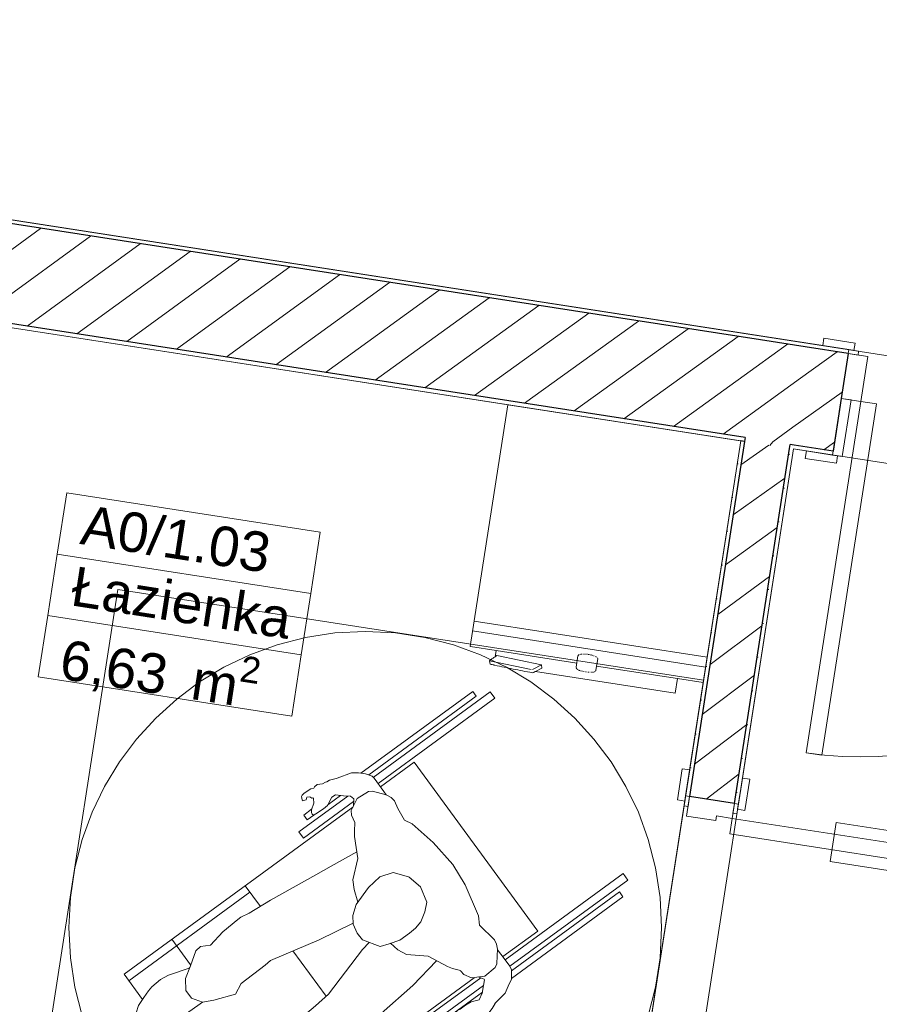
# Model space of a CAD drawing. Header units: metres. Extents: x 5509548 to 5517943, y 5680530 to 5684871.
# Tile 114 of 124: x 5516186.19 to 5516188.37, y 5683290.83 to 5683293.32. Entities that reach past the tile are written whole.
import ezdxf

# ---------------------------------------------------------------- set-up
doc = ezdxf.new("R2010")
doc.units = ezdxf.units.M
doc.linetypes.add('Przerywana', pattern=[240, 120, -120])
for name, color, linetype in [('Nowe_A-Armatura', 7, 'CONTINUOUS'), ('Nowe_A-Niepełnosprawni', 7, 'CONTINUOUS'), ('Nowe_A-Strefy-Parter', 7, 'CONTINUOUS'), ('Nowe_A-Ściany-Działowe', 7, 'CONTINUOUS'), ('Nowe_A-Ściany-Wewnętrzne', 7, 'CONTINUOUS'), ('Nowe_Drzwi Archicad', 7, 'CONTINUOUS')]:
    doc.layers.add(name, color=color, linetype=linetype)
for name, color, linetype, lineweight in [('Nowe_A-Armatura_Nr_pióra__2', 8, 'CONTINUOUS', 13), ('Nowe_A-Niepełnosprawni_Nr_pióra__4', 7, 'CONTINUOUS', 13), ('Nowe_A-Ściany-Działowe_Nr_pióra__27', 7, 'CONTINUOUS', 25), ('Nowe_A-Ściany-Działowe_Nr_pióra__47', 7, 'CONTINUOUS', 15), ('Nowe_A-Ściany-Wewnętrzne_Nr_pióra__27', 7, 'CONTINUOUS', 25), ('Nowe_A-Ściany-Wewnętrzne_Nr_pióra__47', 7, 'CONTINUOUS', 15), ('Nowe_Drzwi Archicad_Nr_pióra__20', 1, 'CONTINUOUS', 13), ('Nowe_Drzwi Archicad_Nr_pióra__23', 7, 'CONTINUOUS', 15), ('Nowe_Drzwi Archicad_Nr_pióra__27', 7, 'CONTINUOUS', 25), ('Nowe_Drzwi Archicad_Nr_pióra__3', 7, 'CONTINUOUS', 13), ('Nowe_Drzwi Archicad_Nr_pióra__47', 7, 'CONTINUOUS', 15), ('Nowe_Metryczki pomieszczeń Archicada_Nr_pióra__6', 5, 'CONTINUOUS', 13)]:
    doc.layers.add(name, color=color, linetype=linetype, lineweight=lineweight)
for name, color, linetype, lineweight, true_color in [('Nowe_A-Niepełnosprawni_Nr_pióra__78', 7, 'CONTINUOUS', 13, 0x00bb5e), ('Nowe_A-Strefy-Parter_Nr_pióra__94', 7, 'CONTINUOUS', 13, 0xe4ad2c), ('Nowe_A-Wentylacja-Mechaniczna-0-5_Nr_pióra__78', 7, 'CONTINUOUS', 13, 0x00bb5e)]:
    doc.layers.add(name, color=color, linetype=linetype, lineweight=lineweight, true_color=true_color)
doc.styles.add('STYL_AUTOMATYCZNY_1', font='arial.ttf')
pattern_1 = [(0, (0, 0), (0, 86.60254037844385), [0, -50]), (0, (25, 43.30126941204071), (0, 86.60254037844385), [0, -50])]
pattern_2 = [(45, (0, 0), (-63.63960862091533, 63.63960862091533), [])]

# ---------------------------------------------------------------- blocks, each defined once
blk = doc.blocks.new('Łazienka_A0_1.03_22', base_point=(73199.55666119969, -110304.7415930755))
at = {"layer": 'Nowe_Metryczki pomieszczeń Archicada_Nr_pióra__6', "color": 5, "linetype": 'Continuous', "lineweight": 13}
for p, q in [((72875.06916119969, -110069.0270930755), (73524.0441611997, -110069.0270930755)), ((72875.06916119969, -110226.1700930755), (72875.06916119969, -110069.0270930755)), ((73524.0441611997, -110069.0270930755), (73524.0441611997, -110226.1700930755)), ((73524.0441611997, -110226.1700930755), (72875.06916119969, -110226.1700930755)), ((72875.06916119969, -110226.1700930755), (73524.0441611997, -110226.1700930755)), ((72875.06916119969, -110383.3130930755), (72875.06916119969, -110226.1700930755)), ((73524.0441611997, -110226.1700930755), (73524.0441611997, -110383.3130930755)), ((73524.0441611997, -110383.3130930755), (72875.06916119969, -110383.3130930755)), ((72875.06916119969, -110383.3130930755), (73524.0441611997, -110383.3130930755)), ((72875.06916119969, -110540.4560930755), (72875.06916119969, -110383.3130930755)), ((73524.0441611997, -110383.3130930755), (73524.0441611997, -110540.4560930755)), ((73524.0441611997, -110540.4560930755), (72875.06916119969, -110540.4560930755))]:
    blk.add_line(p, q, dxfattribs=at)
at = {"layer": 'Nowe_Metryczki pomieszczeń Archicada_Nr_pióra__6', "color": 5, "lineweight": 13, "char_height": 100, "attachment_point": 1, "style": 'STYL_AUTOMATYCZNY_1'}
for s, insert in [('\\A1;{\\pql;\\pt0,2300;\\fArial|b0|i0|c238|p0;\\W1.000000;A0/1.03\\fArial|b0|i0|c238|p0;\\W1.000000;\\A1{\\H.66x;\\S^  ;}\\fArial|b0|i0|c238|p0;\\W1.000000;\\fArial|b0|i0|c238|p0;\\W1.000000;\\A1{\\H.66x;\\S^  ;}}', (72925.06916119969, -110091.8842349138)), ('\\A1;{\\pql;\\pt0,2300;\\fArial|b0|i0|c238|p0;\\W1.000000;Łazienka\\fArial|b0|i0|c238|p0;\\W1.000000;\\A1{\\H.66x;\\S^  ;}\\fArial|b0|i0|c238|p0;\\W1.000000;\\fArial|b0|i0|c238|p0;\\W1.000000;\\A1{\\H.66x;\\S^  ;}}', (72925.06916119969, -110249.0272349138)), ('\\A1;{\\pql;\\pt0,2300;\\fArial|b0|i0|c238|p0;\\W1.000000;6,63\\fArial|b0|i0|c238|p0;\\W1.000000;\\A1{\\H.66x;\\S^  ;}\\fArial|b0|i0|c238|p0;\\W1.000000; m\\fArial|b0|i0|c238|p0;\\W1.000000;\\A1{\\H.66x;\\S2^  ;}}', (72925.06916119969, -110407.5988062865))]:
    blk.add_mtext(s, dxfattribs=dict(at, insert=insert))
blk = doc.blocks.new('Drzwi 27')
at = {"layer": 'Nowe_Drzwi Archicad_Nr_pióra__23', "color": 7, "linetype": 'Continuous', "lineweight": 15}
for p, q in [((-450, 0), (-500, 0)), ((-500, 0), (-500, -115)), ((-450, -115), (-450, 0)), ((500, 0), (450, 0)), ((450, 0), (450, -115)), ((500, -115), (500, 0)), ((-500, -115), (-450, -115)), ((450, -115), (500, -115))]:
    blk.add_line(p, q, dxfattribs=at)
at = {"layer": 'Nowe_Drzwi Archicad_Nr_pióra__27', "color": 7, "linetype": 'Continuous', "lineweight": 25}
for p, q in [((-500, 0), (-500, 135)), ((-500, 0), (-500, 135)), ((500, 0), (500, 135)), ((500, 0), (500, 135)), ((-500, -115), (-500, 0)), ((-500, -115), (-500, 0)), ((500, -115), (500, 0)), ((500, -115), (500, 0))]:
    blk.add_line(p, q, dxfattribs=at)
at = {"layer": 'Nowe_Drzwi Archicad_Nr_pióra__3', "color": 7, "linetype": 'Continuous', "lineweight": 13}
for p, q in [((409.9999999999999, 0), (409.9999999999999, 899.9999999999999)), ((409.9999999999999, 899.9999999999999), (449.9999999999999, 899.9999999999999)), ((449.9999999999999, 899.9999999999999), (449.9999999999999, 0)), ((-487, 164), (-567, 164)), ((-567, 164), (-567, 145)), ((-487, 145), (-487, 164)), ((567, 164), (487, 164)), ((487, 164), (487, 145)), ((567, 145), (567, 164)), ((-567, 145), (-487, 145)), ((-475, 145), (-500, 145)), ((-500, 145), (-500, 0)), ((-475, 0), (-475, 145)), ((500, 145), (475, 145)), ((475, 145), (475, 0)), ((487, 145), (567, 145)), ((500, 0), (500, 145)), ((-500, 0), (-475, 0)), ((449.9999999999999, 0), (409.9999999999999, 0)), ((475, 0), (500, 0)), ((-475, -115), (-500, -115)), ((-500, -115), (-500, -125)), ((-475, -125), (-475, -115)), ((500, -115), (475, -115)), ((475, -115), (475, -125)), ((500, -125), (500, -115)), ((-487, -125), (-567, -125)), ((-567, -125), (-567, -144)), ((-567, -144), (-487, -144)), ((-500, -125), (-475, -125)), ((-487, -144), (-487, -125)), ((475, -125), (500, -125)), ((567, -125), (487, -125)), ((487, -125), (487, -144)), ((487, -144), (567, -144)), ((567, -144), (567, -125))]:
    blk.add_line(p, q, dxfattribs=at)
blk.add_arc((449.9999999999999, 0), 899.9999999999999, 90, 180, dxfattribs=at)
at = {"layer": 'Nowe_Drzwi Archicad_Nr_pióra__47', "color": 7, "linetype": 'Continuous', "lineweight": 15}
for p, q in [((-500, 145), (-567, 145)), ((-500, 145), (-567, 145)), ((500, 145), (567, 145)), ((500, 145), (567, 145)), ((-500, -125), (-500, -115)), ((-500, -125), (-500, -115)), ((-500, -125), (-500, -115)), ((500, -125), (500, -115)), ((500, -125), (500, -115)), ((500, -125), (500, -115)), ((-500, -125), (-567, -125)), ((-500, -125), (-567, -125)), ((500, -125), (567, -125)), ((500, -125), (567, -125))]:
    blk.add_line(p, q, dxfattribs=at)
blk = doc.blocks.new('Ściana_53', base_point=(70505.0721578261, -109542.5958496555))
at = {"layer": 'Nowe_A-Ściany-Wewnętrzne', "linetype": 'Continuous', "lineweight": 0, "true_color": 0x000000}
h = blk.add_hatch(dxfattribs=at)
h.set_pattern_fill('Tynk', color=18, style=0, pattern_type=2)
h.set_pattern_definition(pattern_1)
h.paths.add_polyline_path([(74775.07222000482, -109407.5958952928), (71740.07218493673, -109407.5958039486), (71740.07218493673, -109417.5958022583), (74775.07222000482, -109417.5958022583)])
h = blk.add_hatch(dxfattribs=at)
h.set_pattern_fill('Bloczki_ceramiczne', color=18, style=0, pattern_type=2)
h.set_pattern_definition(pattern_2)
h.paths.add_polyline_path([(72130.07224493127, -109667.5958496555), (74550.07224493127, -109667.5958496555), (74550.07224493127, -109417.5958496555), (72130.07224493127, -109417.5958496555)])
h = blk.add_hatch(dxfattribs=at)
h.set_pattern_fill('Bloczki_ceramiczne', color=18, style=0, pattern_type=2)
h.set_pattern_definition(pattern_2)
h.paths.add_polyline_path([(74550.07224493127, -109667.5958496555), (74665.07224493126, -109667.5958496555), (74665.07224493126, -109417.5958496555), (74550.07224493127, -109417.5958496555)])
h = blk.add_hatch(dxfattribs=at)
h.set_pattern_fill('Bloczki_ceramiczne', color=18, style=0, pattern_type=2)
h.set_pattern_definition(pattern_2)
h.paths.add_polyline_path([(74665.07224493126, -109667.5958520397), (74775.07223688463, -109667.5958520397), (74775.07223688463, -109417.5958571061), (74665.07224493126, -109417.5958571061)])
h = blk.add_hatch(dxfattribs=at)
h.set_pattern_fill('Tynk', color=18, style=0, pattern_type=2)
h.set_pattern_definition(pattern_1)
h.paths.add_polyline_path([(72140.07224493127, -109677.5958496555), (74550.07224493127, -109677.5958496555), (74550.07224493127, -109667.5958496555), (72140.07224493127, -109667.5958496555)])
h = blk.add_hatch(dxfattribs=at)
h.set_pattern_fill('Tynk', color=18, style=0, pattern_type=2)
h.set_pattern_definition(pattern_1)
h.paths.add_polyline_path([(74665.07224493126, -109677.5958496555), (74675.07224493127, -109677.5958496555), (74675.07224493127, -109667.5958496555), (74665.07224493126, -109667.5958496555)])
h = blk.add_hatch(dxfattribs=at)
h.set_pattern_fill('Tynk', color=18, style=0, pattern_type=2)
h.set_pattern_definition(pattern_1)
h.paths.add_polyline_path([(74775.07224820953, -109667.5958529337), (74675.07224493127, -109667.5958529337), (74675.07224493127, -109677.5958496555), (74775.07224820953, -109677.5958496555)])
at = {"layer": 'Nowe_A-Ściany-Wewnętrzne_Nr_pióra__27', "color": 7, "linetype": 'Continuous', "lineweight": 25}
for p, q in [((74550.07224493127, -109417.5958496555), (72130.07224493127, -109417.5958496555)), ((74665.07224493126, -109417.5958496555), (74550.07224493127, -109417.5958496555)), ((74775.07223688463, -109417.5958571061), (74665.07224493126, -109417.5958571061)), ((74775.07224493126, -109417.5958496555), (74775.07224493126, -109532.5958496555)), ((74775.07224493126, -109532.5958496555), (74775.07224493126, -109667.5958496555)), ((74550.07224493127, -109667.5958496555), (72140.07224493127, -109667.5958496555)), ((74550.07224493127, -109667.5958496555), (74550.07224493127, -109677.5958496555)), ((74675.07224493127, -109667.5958496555), (74665.07224493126, -109667.5958496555)), ((74665.07224493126, -109677.5958496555), (74665.07224493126, -109667.5958496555)), ((74775.07224820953, -109667.5958529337), (74675.07224493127, -109667.5958529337))]:
    blk.add_line(p, q, dxfattribs=at)
at = {"layer": 'Nowe_A-Ściany-Wewnętrzne_Nr_pióra__47', "color": 7, "linetype": 'Continuous', "lineweight": 15}
for p, q in [((74775.07224493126, -109407.5958496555), (74708.07224493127, -109407.5958496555)), ((74775.07224493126, -109407.5958496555), (74775.07224493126, -109417.5958496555)), ((74775.07224493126, -109407.5958496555), (74775.07224493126, -109417.5958496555)), ((74775.07224493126, -109677.5958496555), (74708.07224493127, -109677.5958496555))]:
    blk.add_line(p, q, dxfattribs=at)
at = {"layer": 'Nowe_A-Ściany-Wewnętrzne_Nr_pióra__47', "color": 7, "linetype": 'Continuous', "lineweight": 15, "flags": 128}
for points in [[(74775.07224161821, -109407.5958496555), (71740.07218493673, -109407.5958496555)], [(72140.07224493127, -109677.5958496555), (74550.07224493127, -109677.5958496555)], [(74675.07224493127, -109677.5958496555), (74775.07229839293, -109677.5958496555)]]:
    blk.add_lwpolyline(points, dxfattribs=at)
at = {"layer": 'Nowe_Drzwi Archicad', "color": 7, "linetype": 'Continuous', "lineweight": 13, "zscale": 1000, "rotation": 180}
blk.add_blockref('Drzwi 27', (75275.07224493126, -109532.5958496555), dxfattribs=at)
blk = doc.blocks.new('WSC Drzwi 26_2')
at = {"layer": 'Nowe_Drzwi Archicad_Nr_pióra__20', "color": 1, "linetype": 'Continuous', "lineweight": 13}
for p, q in [((391.9999999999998, 261.9999999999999), (391.9999999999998, 661.9999999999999)), ((391.9999999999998, 661.9999999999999), (491.9999999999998, 661.9999999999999)), ((491.9999999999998, 661.9999999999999), (491.9999999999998, 261.9999999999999)), ((641.9999999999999, 461.9999999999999), (577.0194036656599, 538.0071187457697)), ((641.9999999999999, 461.9999999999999), (543.6860703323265, 443.7262145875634)), ((491.9999999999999, 261.9999999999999), (391.9999999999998, 261.9999999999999))]:
    blk.add_line(p, q, dxfattribs=at)
for centre, start, end in [((541.9999999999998, 179.1572875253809), 70.52877936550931, 109.4712206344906), ((341.9999999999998, 744.8427124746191), 250.5287793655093, 289.4712206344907)]:
    blk.add_arc(centre, 300.0000000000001, start, end, dxfattribs=at)
at = {"layer": 'Nowe_Drzwi Archicad_Nr_pióra__23', "color": 7, "linetype": 'Continuous', "lineweight": 15}
for p, q in [((-462, 0), (-500, 0)), ((-500, 0), (-500, -115)), ((-462, -40), (-462, 0)), ((500, 0), (462, 0)), ((462, 0), (462, -40)), ((500, -115), (500, 0)), ((-450, -40), (-462, -40)), ((-450, -115), (-450, -40)), ((462, -40), (450, -40)), ((450, -40), (450, -115)), ((-500, -115), (-450, -115)), ((450, -115), (500, -115))]:
    blk.add_line(p, q, dxfattribs=at)
at = {"layer": 'Nowe_Drzwi Archicad_Nr_pióra__27', "color": 7, "linetype": 'Continuous', "lineweight": 25}
for p, q in [((-500, 0), (-500, -115)), ((-500, 0), (-500, -115)), ((500, 0), (500, -115)), ((500, 0), (500, -115))]:
    blk.add_line(p, q, dxfattribs=at)
at = {"layer": 'Nowe_Drzwi Archicad_Nr_pióra__3', "color": 7, "linetype": 'Continuous', "lineweight": 13}
for p, q in [((421.9999999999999, 0), (421.9999999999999, 923.9999999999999)), ((421.9999999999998, 923.9999999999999), (461.9999999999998, 923.9999999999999)), ((461.9999999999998, 923.9999999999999), (461.9999999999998, 0)), ((-567, 10), (-567, 29)), ((-567, 29), (-487, 29)), ((-487, 29), (-487, 10)), ((487, 29), (567, 29)), ((487, 10), (487, 29)), ((567, 29), (567, 10)), ((-487, 10), (-567, 10)), ((-500, 0), (-500, 10)), ((-500, 10), (-475, 10)), ((-475, 0), (-500, 0)), ((-475, 10), (-475, 0)), ((461.9999999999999, 0), (421.9999999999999, 0)), ((475, 0), (475, 10)), ((475, 10), (500, 10)), ((500, 0), (475, 0)), ((567, 10), (487, 10)), ((500, 10), (500, 0)), ((-500, -125), (-500, -115)), ((-500, -115), (-475, -115)), ((-475, -115), (-475, -125)), ((475, -125), (475, -115)), ((475, -115), (500, -115)), ((500, -115), (500, -125)), ((-567, -144), (-567, -125)), ((-567, -125), (-487, -125)), ((-487, -144), (-567, -144)), ((-475, -125), (-500, -125)), ((-487, -125), (-487, -144)), ((500, -125), (475, -125)), ((487, -125), (567, -125)), ((487, -144), (487, -125)), ((567, -144), (487, -144)), ((567, -125), (567, -144))]:
    blk.add_line(p, q, dxfattribs=at)
blk.add_arc((461.9999999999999, 0), 923.9999999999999, 90, 180, dxfattribs=at)
at = {"layer": 'Nowe_Drzwi Archicad_Nr_pióra__47', "color": 7, "linetype": 'Continuous', "lineweight": 15}
for p, q in [((-500, 10), (-567, 10)), ((-500, 10), (-567, 10)), ((-500, 10), (-500, 0)), ((-500, 10), (-500, 0)), ((-500, 10), (-500, 0)), ((500, 10), (500, 0)), ((500, 10), (500, 0)), ((500, 10), (500, 0)), ((500, 10), (567, 10)), ((500, 10), (567, 10)), ((-500, -115), (-500, -125)), ((-500, -115), (-500, -125)), ((500, -115), (500, -125)), ((500, -115), (500, -125)), ((-500, -125), (-567, -125)), ((-500, -125), (-567, -125)), ((500, -125), (567, -125)), ((500, -125), (567, -125))]:
    blk.add_line(p, q, dxfattribs=at)
blk = doc.blocks.new('Ściana_56', base_point=(74675.07224493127, -109542.5958496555))
at = {"layer": 'Nowe_A-Ściany-Działowe', "linetype": 'Continuous', "lineweight": 0, "true_color": 0x000000}
h = blk.add_hatch(dxfattribs=at)
h.set_pattern_fill('Tynk', color=18, style=0, pattern_type=2)
h.set_pattern_definition(pattern_1)
h.paths.add_polyline_path([(74550.07222481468, -109677.5958496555), (74540.07224493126, -109677.5958496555), (74540.07224493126, -110587.5958451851), (74550.07222481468, -110587.5958451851)])
h = blk.add_hatch(dxfattribs=at)
h.set_pattern_fill('Bloczki_ceramiczne', color=18, style=0, pattern_type=2)
h.set_pattern_definition(pattern_2)
h.paths.add_polyline_path([(74550.07224493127, -109677.5958496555), (74665.07224493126, -109677.5958496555), (74665.07224493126, -109667.5958496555), (74550.07224493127, -109667.5958496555)])
h = blk.add_hatch(dxfattribs=at)
h.set_pattern_fill('Bloczki_ceramiczne', color=18, style=0, pattern_type=2)
h.set_pattern_definition(pattern_2)
h.paths.add_polyline_path([(74550.07225148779, -109677.5958496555), (74550.07225148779, -110587.5958442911), (74665.07223658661, -110587.5958442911), (74665.07223658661, -109677.5958496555)])
h = blk.add_hatch(dxfattribs=at)
h.set_pattern_fill('Tynk', color=18, style=0, pattern_type=2)
h.set_pattern_definition(pattern_1)
h.paths.add_polyline_path([(74665.07224984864, -109677.5958496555), (74665.07224984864, -110587.5958483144), (74675.07223107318, -110587.5958483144), (74675.07223107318, -109677.5958496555)])
at = {"layer": 'Nowe_A-Ściany-Działowe_Nr_pióra__27', "color": 7, "linetype": 'Continuous', "lineweight": 25}
for p, q in [((74550.07225148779, -109677.5958496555), (74550.07225148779, -110587.5958442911)), ((74665.07223658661, -110587.5958442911), (74665.07223658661, -109677.5958496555)), ((74665.07224493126, -110587.5958496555), (74550.07224493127, -110587.5958496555))]:
    blk.add_line(p, q, dxfattribs=at)
at = {"layer": 'Nowe_A-Ściany-Działowe_Nr_pióra__27', "color": 7, "linetype": 'Continuous', "lineweight": 25, "flags": 128}
blk.add_lwpolyline([(74550.07224493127, -109677.5958496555), (74540.07224493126, -109677.5958496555)], dxfattribs=at)
at = {"layer": 'Nowe_A-Ściany-Działowe_Nr_pióra__47', "color": 7, "linetype": 'Continuous', "lineweight": 15}
for p, q in [((74540.07224493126, -110587.5958496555), (74540.07224493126, -110520.5958496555)), ((74675.07224493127, -110587.5958496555), (74675.07224493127, -110520.5958496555)), ((74550.07224493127, -110587.5958496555), (74540.07224493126, -110587.5958496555)), ((74675.07224493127, -110587.5958496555), (74665.07224493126, -110587.5958496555)), ((74675.07224493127, -110587.5958496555), (74665.07224493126, -110587.5958496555))]:
    blk.add_line(p, q, dxfattribs=at)
at = {"layer": 'Nowe_A-Ściany-Działowe_Nr_pióra__47', "color": 7, "linetype": 'Continuous', "lineweight": 15, "flags": 128}
for points in [[(74540.07224493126, -109677.5958496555), (74540.07224493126, -110587.5958368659)], [(74675.07224493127, -110587.5958368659), (74675.07224493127, -109677.5958496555)]]:
    blk.add_lwpolyline(points, dxfattribs=at)
at = {"layer": 'Nowe_A-Ściany-Wewnętrzne_Nr_pióra__27', "color": 7, "linetype": 'Continuous', "lineweight": 25}
for p, q in [((74550.07224493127, -109667.5958496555), (74550.07224493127, -109677.5958496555)), ((74665.07224493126, -109677.5958496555), (74665.07224493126, -109667.5958496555))]:
    blk.add_line(p, q, dxfattribs=at)
at = {"layer": 'Nowe_Drzwi Archicad', "color": 7, "linetype": 'Continuous', "lineweight": 13, "xscale": -1, "zscale": 1000, "rotation": 270}
blk.add_blockref('WSC Drzwi 26_2', (74665.07224493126, -111087.5958496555), dxfattribs=at)
blk = doc.blocks.new('Osoba na wózku 27')
at = {"layer": 'Nowe_A-Niepełnosprawni_Nr_pióra__4', "color": 7, "linetype": 'Continuous', "lineweight": 13}
for p, q in [((20, 819), (40, 819)), ((20, 452.603118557), (20, 819)), ((40, 452.930914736), (40, 819)), ((590, 819), (610, 819)), ((590, 449.449632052), (590, 819)), ((610, 449.220686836), (610, 819)), ((-7, 433.649183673), (-7, 784)), ((-7, 784), (8, 784)), ((8, 446.914785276), (8, 784)), ((637, 784), (622, 784)), ((622, 445.527585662), (622, 784)), ((637, 434.133278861), (637, 784)), ((50, 559), (580, 559)), ((50, 452.8544877), (50, 559)), ((580, 449.255503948), (580, 559)), ((242, 477.33), (172.94, 462.89)), ((242, 477.33), (316.8, 484.79)), ((316.8, 484.79), (376.81, 479.31)), ((376.81, 479.31), (459.99, 460.53)), ((15.35, 451.92), (0.68, 441.93)), ((15.35, 451.92), (23.11, 453.06)), ((23.11, 453.06), (64.97999999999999, 452.74)), ((46.77, 430.45), (74.7873820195, 452.389736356)), ((64.97999999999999, 452.74), (74.7873820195, 452.389736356)), ((74.7873820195, 452.389736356), (76.55000000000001, 453.77)), ((88.1, 458.85), (76.55000000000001, 453.77)), ((88.1, 458.85), (100.14, 460.84)), ((120.202113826, 456.198379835), (100.14, 460.84)), ((153.784345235, 452.049945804), (120.202113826, 456.198379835)), ((153.784345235, 452.049945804), (172.94, 462.89)), ((459.99, 460.53), (480.380943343, 448.449157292)), ((532.6800000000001, 457.02), (480.380943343, 448.449157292)), ((532.6800000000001, 457.02), (544.6800000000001, 454.85)), ((556.21, 449.56), (544.6800000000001, 454.85)), ((556.21, 449.56), (569.5971604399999, 438.680362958)), ((585.6, 449.5), (557.778476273, 448.285312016)), ((610.0600000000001, 449.22), (585.6, 449.5)), ((610.0600000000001, 449.22), (619.93, 447.1)), ((-21.7, 414.8200000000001), (-11.08, 429.25)), ((-11.08, 429.25), (0.68, 441.93)), ((46.77, 430.45), (41.82, 421.82)), ((569.5971604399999, 438.680362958), (585.5200000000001, 425.74)), ((590.31, 417.03), (585.5200000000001, 425.74)), ((638.9, 432.69), (619.93, 447.1)), ((648.28, 416.25), (638.9, 432.69)), ((-32.0441871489, 377.695576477), (-21.7, 414.8200000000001)), ((39.2, 387.97), (41.82, 421.82)), ((590.31, 417.03), (592.36, 383.12)), ((648.28, 416.25), (657.86, 399.01)), ((657.86, 399.01), (663.8199999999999, 362.87)), ((-40.18, 358.8), (-33.24, 375.4)), ((-32.0441871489, 377.695576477), (-33.24, 375.4)), ((24.53, 377.95), (13.07, 364.57)), ((34.8234519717, 380.535149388), (24.53, 377.95)), ((49.1754179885, 368.702676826), (34.8234519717, 380.535149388)), ((54.67, 358.09), (39.2, 387.97)), ((40, 376.267345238), (40, 219)), ((275.6, 376.16), (244.24, 350.76)), ((277.74, 376.89), (275.6, 376.16)), ((277.74, 376.89), (314.56, 385.12)), ((314.56, 385.12), (355.1, 375.28)), ((355.1, 375.28), (371.79, 357.21)), ((592.36, 383.12), (576.4, 353.48)), ((584.3902909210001, 368.319111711), (597.938708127, 377.729698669)), ((600.061564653, 376.826355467), (597.938708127, 377.729698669)), ((600.061564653, 376.826355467), (623.62, 352.74)), ((-40.4681028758, 351.20959731), (-41.45999999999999, 347.89)), ((-40.18, 358.8), (-40.4681028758, 351.20959731)), ((-0.598946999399, 348.890709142), (13.07, 364.57)), ((8, 358.754330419), (8, 318.473210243)), ((20, 219), (20, 372.661046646)), ((50, -351), (50, 366.110012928)), ((64.65, 351.65), (54.67, 358.09)), ((84.5898733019, 347.158370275), (64.65, 351.65)), ((244.24, 350.76), (232.76, 317.38)), ((385.92, 333.86), (371.79, 357.21)), ((557.74, 342.92), (576.4, 353.48)), ((580, -351), (580, 359.165714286)), ((590, 219), (590, 372.215556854)), ((610, 366.665202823), (610, 219)), ((622, 354.396294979), (622, 254)), ((623.62, 352.74), (632.904863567, 336.537585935)), ((663.731377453, 363.407385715), (669.74, 349.53)), ((678.43, 320.41), (669.74, 349.53)), ((-49.43, 327.26), (-43.03, 338.93)), ((-49.43, 327.26), (-48.48999999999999, 318.53)), ((-43.03, 338.93), (-41.45999999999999, 347.89)), ((-0.598946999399, 348.890709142), (-1.12, 338.46)), ((-1.12, 338.46), (8.8, 316.72)), ((84.5898733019, 347.158370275), (102.09, 333.97)), ((102.09, 333.97), (113.14, 325.82)), ((113.14, 325.82), (162.53, 299.61)), ((385.92, 333.86), (391.05, 312.98)), ((517.35, 321.02), (528.76, 328.99)), ((528.76, 328.99), (544.985287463, 341.8913279)), ((546.99, 341.74), (544.985287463, 341.8913279)), ((546.99, 341.74), (557.74, 342.92)), ((632.9200000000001, 336.47), (624.78, 317.45)), ((632.904863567, 336.537585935), (632.9200000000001, 336.47)), ((-51.23, 287.46), (-49.52, 307.84)), ((-47.1830966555, 315.043665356), (-49.52, 307.84)), ((-47.1830966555, 315.043665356), (-48.48999999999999, 318.53)), ((8.62, 280.92), (9.870000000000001, 303.52)), ((8.8, 316.72), (9.870000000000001, 303.52)), ((147.484676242, 307.594165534), (138.23, 233.54)), ((198.73, 257.28), (162.53, 299.61)), ((232.76, 317.38), (238.05, 278.23)), ((392.38, 293.97), (391.05, 312.98)), ((467.36, 297.04), (517.35, 321.02)), ((504.25, 221.81), (488.752593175, 307.301940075)), ((624.78, 317.45), (623.09, 300.27)), ((623.09, 300.27), (623.26, 283.39)), ((623.504809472, 304.486820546), (623.504809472, 306.95099857)), ((677.640369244, 303.87127709), (677.75, 303.97)), ((677.640369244, 303.87127709), (679.75, 297.08)), ((679.5, 310.72), (677.75, 303.97)), ((678.43, 320.41), (679.5, 310.72)), ((-51.23, 287.46), (-50.08, 280.53)), ((-50.08, 280.53), (-47.96, 277.36)), ((-40.27, 273.27), (-47.96, 277.36)), ((-38.29, 288.12), (-38.6321421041, 287.262678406)), ((-38.6321421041, 287.262678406), (-34.43, 282.25)), ((-34.6378373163, 293.716479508), (-38.29, 288.12)), ((-37.83000000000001, 272.96), (-34.43, 282.25)), ((-34.6378373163, 293.716479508), (-29.5, 296.41)), ((-28.3331354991, 298.246731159), (-29.5, 296.41)), ((-28.3331354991, 298.246731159), (-25.9686628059, 298.461308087)), ((-15.8377237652, 292.789334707), (-25.9686628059, 298.461308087)), ((-6.23, 277.5599999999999), (-15.8377237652, 292.789334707)), ((-7, 254), (-7, 278.780523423)), ((-6.23, 277.5599999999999), (-0.721015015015, 274.221221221)), ((3.8, 272.39), (-0.7210150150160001, 274.221221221)), ((7.57, 273.7), (8.39, 275.44)), ((8, 254), (8, 274.612435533)), ((8.39, 275.44), (8.62, 280.92)), ((254.5, 227.59), (238.05, 278.23)), ((392.38, 293.97), (391.89, 263.49)), ((431.32, 255.52), (467.36, 297.04)), ((623.361667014, 281.348360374), (621.99, 279.59)), ((621.99, 279.59), (623.17, 267.88)), ((623.361667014, 281.348360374), (623.26, 283.39)), ((634.7199999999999, 269.16), (639.51, 274.35)), ((639.51, 274.35), (643.661094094, 284.298311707)), ((654.370161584, 289.500311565), (643.661094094, 284.298311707)), ((657.800435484, 289.482867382), (654.370161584, 289.500311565)), ((657.83, 289.37), (657.800435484, 289.482867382)), ((657.83, 289.37), (663.65, 284.68)), ((663.65, 284.68), (668.1492803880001, 280.918101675)), ((667.23, 278.36), (665.9399999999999, 271.43)), ((668.330603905, 279.496195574), (667.23, 278.36)), ((668.03, 280.08), (668.1492803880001, 280.918101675)), ((668.03, 280.08), (668.330603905, 279.496195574)), ((679.75, 297.08), (679.542983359, 292.460941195)), ((679.542983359, 292.460941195), (682.57, 286.7)), ((681.67, 274.1), (682.37, 283.09)), ((682.57, 286.7), (682.37, 283.09)), ((-40.27, 273.27), (-37.83000000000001, 272.96)), ((-7, 254), (8, 254)), ((7.57, 273.7), (3.8, 272.39)), ((220.35, 246.06), (198.73, 257.28)), ((383.71, 236.47), (391.89, 263.49)), ((431.32, 255.52), (409.39, 244.64)), ((622, 254), (637, 254)), ((628.3100000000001, 266.25), (623.17, 267.88)), ((634.7199999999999, 269.16), (628.3100000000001, 266.25)), ((637, 254), (637, 271.630395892)), ((665.9399999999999, 271.43), (669.43, 265.96)), ((669.43, 265.96), (671.41, 266.28)), ((679.18, 270.38), (671.41, 266.28)), ((679.18, 270.38), (681.67, 274.1)), ((133.25, 189.91), (138.23, 233.54)), ((252.308849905, 234.335279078), (220.35, 246.06)), ((254.5, 227.59), (271.547202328, 204.172820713)), ((375.9, 213.7), (383.71, 236.47)), ((409.39, 244.64), (384.619002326, 239.472596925)), ((40, 219), (20, 219)), ((262.77, 222.87), (262.427536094, 223.745780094)), ((271.547202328, 204.172820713), (289.79, 192.43)), ((375.9, 213.7), (335.6, 187.49)), ((514.4300000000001, 115.16), (504.25, 221.81)), ((610, 219), (590, 219)), ((117.29, 59.01), (133.25, 189.91)), ((270.95, 99.41), (287.602356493, 193.838177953)), ((314.45, 186.46), (289.79, 192.43)), ((314.45, 186.46), (335.6, 187.49)), ((321.566999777, 186.806596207), (321.1300000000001, 186.13)), ((355.53, 173.64), (351.291304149, 197.695188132)), ((395.90885471, 36.6251884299), (355.53, 173.64)), ((514.4300000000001, 115.16), (516.37, 57.66)), ((240.620878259, -31.1057515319), (270.95, 99.41)), ((117.29, 59.01), (112.26, -4.31)), ((531.63, 0.64), (516.37, 57.66)), ((50, 29), (114.906073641, 29)), ((70, -351), (70, 29)), ((396.747027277, 29), (254.58819615, 29)), ((395.90885471, 36.6251884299), (400.68, -6.779999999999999)), ((580, 29), (524.0401392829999, 29)), ((560, -351), (560, 29)), ((535.55, -20.13), (531.63, 0.64)), ((112.26, -4.31), (107.48, -26.95)), ((400.68, -6.779999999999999), (403.01, -42.22)), ((537.52, -38.95), (535.55, -20.13)), ((107.97, -36.23), (107.48, -26.95)), ((111.07, -85.65), (107.97, -36.23)), ((240.620878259, -31.1057515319), (242.17, -48.81)), ((243.79, -125.63), (242.17, -48.81)), ((403.01, -42.22), (404, -113.48)), ((537.52, -38.95), (540.1, -75.72)), ((119.875728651, -130.551542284), (111.07, -85.65)), ((532.0306385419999, -105.37253983), (540.1, -75.72)), ((391.02, -142.52), (404, -113.48)), ((532.0306385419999, -105.37253983), (532.1880186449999, -135.926762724)), ((107.43, -153.01), (119.875728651, -130.551542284)), ((257.12, -153.07), (243.79, -125.63)), ((391.02, -142.52), (408, -194.03)), ((540.11, -147.6), (532.1880186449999, -135.926762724)), ((540.11, -147.6), (540.85, -162.62)), ((107.43, -153.01), (109.42, -169.53)), ((109.42, -169.53), (131.73, -202.53)), ((257.12, -153.07), (237.06, -205.81)), ((540.85, -162.62), (530.01, -187.5)), ((408, -194.03), (420.15, -227.23)), ((506.1799999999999, -217.5), (530.01, -187.5)), ((50, -201), (130.019566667, -201)), ((134.63, -208.52), (118.33, -261.27)), ((131.73, -202.53), (150.31, -231.91)), ((134.639058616, -208.449016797), (134.613769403, -208.572525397)), ((134.63, -208.52), (134.779121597, -207.351485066)), ((223.8, -232.48), (237.06, -205.81)), ((410, -351), (410, -201)), ((410, -201), (410.550768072, -201)), ((506.1799999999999, -217.5), (469.33, -233.85)), ((511.565221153, -210.720451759), (512.22, -215.96)), ((521.814201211, -257.0194221), (512.22, -215.96)), ((519.2864999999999, -201), (580, -201)), ((150.31, -231.91), (175.34, -248.57)), ((199.28, -248.9), (175.34, -248.57)), ((223.8, -232.48), (199.28, -248.9)), ((224.21, -239.45), (223.57, -281.82)), ((223.896936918, -232.285029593), (224.21, -239.45)), ((420.74232578, -227.491911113), (418.68, -248.3)), ((418.68, -248.3), (419.64, -294.84)), ((420.15, -227.23), (444.62, -238.05)), ((444.62, -238.05), (469.33, -233.85)), ((115.09, -284.53), (118.33, -261.27)), ((521.814201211, -257.0194221), (520.52, -303.55)), ((117.51, -312.8), (115.09, -284.53)), ((220.72, -307.62), (223.57, -281.82)), ((425.53, -334.98), (419.64, -294.84)), ((117.51, -312.8), (119.997079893, -325.566008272)), ((220.72, -307.62), (204.713564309, -366.0689422)), ((220, -351), (220, -310.249147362)), ((510.132069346, -340.394329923), (520.52, -303.55)), ((126.849135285, -345.444233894), (119.997079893, -325.566008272)), ((135.39, -367.62), (126.849135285, -345.444233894)), ((436, -364.26), (425.53, -334.98)), ((508.444145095, -345.470275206), (496.84, -365.15)), ((508.444145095, -345.470275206), (510.132069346, -340.394329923)), ((508.8200000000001, -344.34), (508.757056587, -344.491064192)), ((50, -351), (128.603761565, -351)), ((147.2, -383.71), (135.39, -367.62)), ((204.713564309, -366.0689422), (200.19, -378.49)), ((220, -351), (208.840244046, -351)), ((431.258463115, -351), (410, -351)), ((438.9, -372.29), (436, -364.26)), ((448, -381.52), (438.9, -372.29)), ((496.84, -365.15), (478.83, -382.3)), ((505.183544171, -351), (580, -351)), ((147.2, -383.71), (162.34, -394.3)), ((162.34, -394.3), (174.79, -395.74)), ((192.66, -388.87), (174.79, -395.74)), ((200.19, -378.49), (192.66, -388.87)), ((467.01, -385.89), (448, -381.52)), ((478.83, -382.3), (467.01, -385.89))]:
    blk.add_line(p, q, dxfattribs=at)
blk = doc.blocks.new('Kitchen_Appliances_Electrolux-Brasil_Dryer-Inverter-Engine-and-Intelligent-Se')
at = {"layer": 'Nowe_A-Armatura_Nr_pióra__2', "color": 8, "linetype": 'Continuous', "lineweight": 13}
for p, q in [((298.2549, -554.3252000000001), (-298.2553, -554.3252000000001)), ((-298.2549, -579.7741000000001), (298.2549, -579.7741000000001)), ((-232.0282, -619.4995000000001), (-25.21997, -619.4995000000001)), ((-25.22044, -629.7218000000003), (-25.22044, -601.2739)), ((25.19030941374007, -601.2737000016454), (25.19035, -629.7218000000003)), ((25.19063, -619.4995000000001), (231.9982000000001, -619.4995000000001)), ((-20.75755022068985, -635.574924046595), (-20.87415, -635.5247)), ((20.84405159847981, -635.5246807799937), (20.72775, -635.5748000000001)), ((113.3357, -638.0579), (110.9315, -645.9717000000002)), ((110.9315, -645.9717000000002), (125.7176, -656.6767000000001)), ((227.9025, -631.6369000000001), (113.3357, -638.0579)), ((113.3357, -638.0579), (132.384, -651.8483000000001)), ((136.9694000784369, -653.3104438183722), (244.4283, -647.7589000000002)), ((231.9985, -635.5083000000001), (227.9025, -631.6369000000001)), ((231.9986, -656.4938000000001), (229.2318, -656.6767000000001))]:
    blk.add_line(p, q, dxfattribs=at)
at = {"layer": 'Nowe_A-Armatura_Nr_pióra__2', "color": 8, "linetype": 'Continuous', "lineweight": 13, "flags": 128}
blk.add_lwpolyline([(244.4283, -647.7589000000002, 0.3168361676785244), (244.1470206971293, -646.906372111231, -0.02965359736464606), (243.3070231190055, -646.2020755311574, -0.0001599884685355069), (237.6521909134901, -640.8558096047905, 5.154489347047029e-05), (231.9984999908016, -635.5083000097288), (231.9984000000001, -619.4997000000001), (297.9850000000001, -619.4995000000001), (298.2549, -619.4995000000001), (298.2549, -2.273737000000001e-13), (-298.285, -2.108155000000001e-13), (-298.285, -554.3252000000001), (-298.2551, -554.3252000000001), (-298.2549, -619.4995000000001), (-232.0284, -619.4997000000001), (-232.0286, -656.6767000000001), (125.7176, -656.6767000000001, 9.630950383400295e-05), (127.8483770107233, -658.2198317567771, 0.0001053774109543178), (129.9797898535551, -659.7621140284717, 0.07645801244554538), (132.1554949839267, -660.8770150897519, 0.08913947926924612), (134.5651987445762, -661.2242638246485, 0.002850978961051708), (181.9163992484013, -659.3098837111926, 0.004742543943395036), (229.2318001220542, -656.6767018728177), (231.9985, -656.6767000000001), (231.9986, -656.4938000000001, 0.001037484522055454), (236.8984957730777, -656.1558405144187, -7.169875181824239e-05), (241.7979003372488, -655.8084047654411, 0.09024215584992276), (241.9366781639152, -655.7728524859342, 0.2144908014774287), (242.0240681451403, -655.672690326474)], format="xyb", close=True, dxfattribs=at)
at = {"layer": 'Nowe_A-Armatura_Nr_pióra__2', "color": 8, "linetype": 'Continuous', "lineweight": 13}
for centre, radius, start, end in [((-18.51184000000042, -604.6680000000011), 7.985779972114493, 126.9049389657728, 134.3076789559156), ((-15.90967999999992, -608.1331), 12.31915679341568, 112.8366073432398, 126.9050215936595), ((-8.592246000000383, -625.5095000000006), 31.17344323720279, 107.2532928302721, 112.8366084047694), ((-6.189342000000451, -633.2465000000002), 39.27499349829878, 101.1652622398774, 107.2533124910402), ((-1.677413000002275, -656.1062000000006), 62.57570995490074, 97.34196413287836, 101.1652512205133), ((-0.9798013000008, -661.5204), 68.0346680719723, 95.34000038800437, 97.34196898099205), ((-0.2623721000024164, -669.1958000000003), 75.74352465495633, 93.54174284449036, 95.33999956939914), ((-0.1001401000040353, -671.8169000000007), 78.36964050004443, 91.73987904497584, 93.54174417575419), ((-0.01504512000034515, -674.6183000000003), 81.17233261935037, 90.00021623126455, 91.7398788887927), ((-0.01504512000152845, -674.6185000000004), 81.17253261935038, 88.26055348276, 90.00021623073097), ((0.07000814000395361, -671.8178000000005), 78.37054144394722, 86.45870512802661, 88.26055383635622), ((0.2322014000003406, -669.1970000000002), 75.74472741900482, 84.66047100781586, 86.45870680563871), ((0.9495206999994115, -661.5220999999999), 68.03637889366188, 82.65852834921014, 84.6604705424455), ((1.64706399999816, -656.1079999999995), 62.57752869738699, 78.83530212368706, 82.65852616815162), ((6.158726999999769, -633.2485), 39.27705996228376, 72.7475070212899, 78.83529517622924), ((8.561588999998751, -625.511199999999), 31.17523565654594, 67.16437927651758, 72.7475024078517), ((15.87899999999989, -608.1339999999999), 12.32022084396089, 53.09671152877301, 67.16434939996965), ((18.48122000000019, -604.6686000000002), 7.986568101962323, 45.69453314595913, 53.09678638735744), ((-22.75373999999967, -601.2738), 2.466700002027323, 161.2178367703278, 180.0023227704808), ((-21.89827999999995, -601.5647999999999), 3.370299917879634, 147.410299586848, 161.2166327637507), ((-20.94783999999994, -602.1723999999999), 4.498357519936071, 134.3077436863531, 147.4102033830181), ((20.91738000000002, -602.1726000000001), 4.498747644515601, 32.59237390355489, 45.69408316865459), ((21.86790999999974, -601.5649000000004), 3.370560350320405, 18.78699111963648, 32.59253216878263), ((22.72358000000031, -601.2737999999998), 2.466729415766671, 0.00232270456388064, 18.78648650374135), ((-19.63994000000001, -629.7213000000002), 5.580524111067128, 183.4662354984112, 194.7668438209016), ((-19.51411, -629.6882000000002), 5.710634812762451, 194.7661857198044, 205.8096006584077), ((-19.42613000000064, -629.6456000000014), 5.808385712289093, 205.810050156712, 210.8685632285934), ((-19.27196000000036, -629.5535000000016), 5.98797078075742, 210.8681197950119, 215.7752135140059), ((-19.19167999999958, -629.4955999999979), 6.08695202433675, 215.775618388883, 218.8194856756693), ((-19.04389999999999, -629.3767000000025), 6.276625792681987, 218.8194789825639, 221.7720699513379), ((-18.97054999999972, -629.3112000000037), 6.374964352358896, 221.7719482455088, 223.8328420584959), ((-18.83399999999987, -629.1801000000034), 6.564260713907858, 223.8328604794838, 225.8350915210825), ((-18.68488999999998, -629.0266000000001), 6.778260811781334, 225.8349667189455, 231.3679801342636), ((-18.10264999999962, -628.2981000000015), 7.710846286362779, 231.3678685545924, 236.2324231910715), ((-17.78161999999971, -627.8179000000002), 8.288472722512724, 236.2326674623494, 239.4418138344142), ((-17.15647000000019, -626.7591), 9.518053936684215, 239.4417105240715, 242.2365025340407), ((-16.82292999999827, -626.1255000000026), 10.23408318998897, 242.2365207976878, 244.4597367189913), ((-16.14927999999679, -624.715700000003), 11.7965621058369, 244.4597656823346, 246.3887216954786), ((-15.57226000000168, -623.375299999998), 13.25586894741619, 246.9727179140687, 248.9458618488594), ((-14.66307999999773, -621.0135000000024), 15.78662130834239, 248.9458329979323, 250.602800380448), ((-14.00902999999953, -619.1559000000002), 17.75600170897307, 250.6028374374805, 253.0799521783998), ((-12.35273999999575, -613.7113000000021), 23.44695643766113, 253.079922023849, 254.9559573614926), ((-11.61563999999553, -610.9689000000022), 26.28668779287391, 254.955923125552, 256.3278554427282), ((-10.28062000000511, -605.4807999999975), 31.93483085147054, 256.327869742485, 257.4571575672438), ((-9.402293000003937, -601.5328999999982), 35.97925574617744, 257.4571559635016, 259.1474211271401), ((-7.37452199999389, -590.955700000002), 46.74907538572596, 259.1474201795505, 260.4483284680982), ((-5.364085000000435, -579.0079999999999), 58.86474260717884, 260.4483290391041, 263.861091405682), ((-1.48011999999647, -542.8969000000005), 95.18411384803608, 263.8610929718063, 265.9720319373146), ((-0.5828278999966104, -530.1544000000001), 107.9581672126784, 265.9720324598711, 268.1367445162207), ((-0.01504586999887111, -512.7011000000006), 125.4207001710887, 268.1367438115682, 270.0001171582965), ((-0.0150458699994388, -512.7017000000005), 125.4201001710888, 270.0001171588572, 271.863382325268), ((0.552771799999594, -530.1548999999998), 107.9576660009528, 271.8633813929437, 274.0279682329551), ((1.450027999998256, -542.8969000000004), 95.18411392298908, 274.0279692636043, 276.1390279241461), ((5.334343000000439, -579.0104999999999), 58.86221958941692, 276.1390255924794, 279.5521312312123), ((7.344945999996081, -590.9586000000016), 46.74613036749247, 279.5521318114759, 280.8530988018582), ((9.372747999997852, -601.535500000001), 35.97659952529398, 280.853114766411, 282.5434747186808), ((10.25101000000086, -605.4828999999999), 31.93267681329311, 282.5434719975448, 283.6725228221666), ((11.58566000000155, -610.9692999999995), 26.28627303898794, 283.6725292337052, 285.0440716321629), ((12.32264999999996, -613.7113), 23.44695652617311, 285.0440426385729, 286.9200779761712), ((13.97893999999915, -619.1559000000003), 17.75600179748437, 286.9200478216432, 289.397162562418), ((14.63305999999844, -621.013700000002), 15.7864095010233, 289.3972010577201, 291.0546987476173), ((15.54255000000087, -623.3762999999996), 13.25479917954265, 291.0547632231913, 293.0288238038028), ((16.11918999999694, -624.7157000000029), 11.79654112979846, 293.6112783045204, 295.5402343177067), ((16.79283999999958, -626.1255000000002), 10.23406221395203, 295.5402632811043, 297.7634792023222), ((17.12645000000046, -626.7591999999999), 9.517911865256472, 297.7634050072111, 300.5593681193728), ((17.75181999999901, -627.8184000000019), 8.287874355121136, 300.5595211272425, 303.7701947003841), ((18.07281999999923, -628.2984000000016), 7.710430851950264, 303.7700126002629, 308.6332905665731), ((18.65482999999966, -629.0266000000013), 6.778223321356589, 308.6332739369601, 314.1648513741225), ((18.80391000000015, -629.1801), 6.56424412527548, 314.1649084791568, 316.1671395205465), ((18.94046000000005, -629.3111999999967), 6.374947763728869, 316.1671579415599, 318.2280517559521), ((19.01385000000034, -629.3766999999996), 6.276579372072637, 318.2276868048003, 321.1827445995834), ((19.16173999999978, -629.4957000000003), 6.086757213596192, 321.1828915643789, 324.230009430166), ((19.2419999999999, -629.5535000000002), 5.987850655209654, 324.2298428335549, 329.1336210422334), ((19.3960599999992, -629.6455999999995), 5.808360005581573, 329.1337881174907, 334.1898639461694), ((19.49245000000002, -629.6922000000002), 5.701296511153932, 334.1897030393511, 346.9464638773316), ((19.61972999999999, -629.7218000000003), 5.57062000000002, 346.9473636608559, 0), ((136.9553000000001, -645.4335), 7.876956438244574, 234.5256552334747, 270.1025618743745)]:
    blk.add_arc(centre, radius, start, end, dxfattribs=at)

msp = doc.modelspace()

# ---------------------------------------------------------------- linework, layer by layer
at = {"layer": 'Nowe_A-Niepełnosprawni_Nr_pióra__78', "color": 112, "linetype": 'Przerywana', "lineweight": 13, "true_color": 0x00bb5e}
msp.add_lwpolyline([(5516187.690553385, 5683290.164053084), (5516186.208275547, 5683290.393949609), (5516186.438172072, 5683291.876227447), (5516187.92044991, 5683291.646330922)], close=True, dxfattribs=at)
at = {"layer": 'Nowe_A-Strefy-Parter_Nr_pióra__94', "color": 42, "linetype": 'Continuous', "lineweight": 13, "true_color": 0xe4ad2c, "flags": 128}
for points in [[(5516184.482423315, 5683294.925586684), (5516184.201949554, 5683293.117207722), (5516198.757918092, 5683290.859623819), (5516199.038391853, 5683292.668002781)], [(5516188.014490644, 5683292.252666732), (5516186.011968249, 5683292.563251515), (5516185.924857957, 5683292.001600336), (5516185.555735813, 5683292.058849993), (5516185.206042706, 5683289.80417328), (5516187.577687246, 5683289.436338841)], [(5516187.819143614, 5683290.112318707), (5516187.601630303, 5683288.70988272), (5516188.095722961, 5683288.633250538), (5516188.07503225, 5683288.499845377), (5516187.580939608, 5683288.576477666), (5516187.039794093, 5683285.087394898), (5516190.197045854, 5683284.597715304), (5516190.781749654, 5683288.367643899), (5516190.18874286, 5683288.459617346), (5516190.209433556, 5683288.593022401), (5516190.802344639, 5683288.501063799), (5516191.247662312, 5683291.371728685), (5516190.585589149, 5683291.474414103), (5516190.643063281, 5683291.84498357), (5516188.147895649, 5683292.231976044), (5516187.839834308, 5683290.245723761)]]:
    msp.add_lwpolyline(points, close=True, dxfattribs=at)
at = {"layer": 'Nowe_A-Wentylacja-Mechaniczna-0-5_Nr_pióra__78', "color": 112, "linetype": 'Przerywana', "lineweight": 13, "true_color": 0x00bb5e}
msp.add_circle((5516187.064362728, 5683291.020140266), 0.7499999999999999, dxfattribs=at)

# ---------------------------------------------------------------- block references
at = {"layer": 'Nowe_A-Armatura', "color": 7, "linetype": 'Continuous', "lineweight": 13, "xscale": -0.001, "yscale": 0.001, "rotation": 351.1838518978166}
msp.add_blockref('Kitchen_Appliances_Electrolux-Brasil_Dryer-Inverter-Engine-and-Intelligent-Se', (5516187.719729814, 5683292.298383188), dxfattribs=at)
at = {"layer": 'Nowe_A-Niepełnosprawni', "color": 7, "linetype": 'Continuous', "lineweight": 13, "xscale": 0.001, "yscale": 0.001, "rotation": 306.1838518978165}
msp.add_blockref('Osoba na wózku 27', (5516186.707686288, 5683291.149520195), dxfattribs=at)
at = {"layer": 'Nowe_A-Strefy-Parter', "color": 5, "linetype": 'Continuous', "lineweight": 13, "xscale": 0.001, "yscale": 0.001, "zscale": 0.001, "rotation": 351.1838518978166}
msp.add_blockref('Łazienka_A0_1.03_22', (5516186.593693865, 5683291.838383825), dxfattribs=at)
at = {"layer": 'Nowe_A-Ściany-Działowe', "color": 7, "lineweight": 25, "xscale": 0.001, "yscale": 0.001, "zscale": 0.001, "rotation": 351.1838518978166}
msp.add_blockref('Ściana_56', (5516188.168586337, 5683292.36538105), dxfattribs=at)
at = {"layer": 'Nowe_A-Ściany-Wewnętrzne', "color": 7, "lineweight": 25, "xscale": 0.001, "yscale": 0.001, "zscale": 0.001, "rotation": 351.1838518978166}
msp.add_blockref('Ściana_53', (5516184.047853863, 5683293.004493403), dxfattribs=at)

doc.saveas('drawing.dxf')
